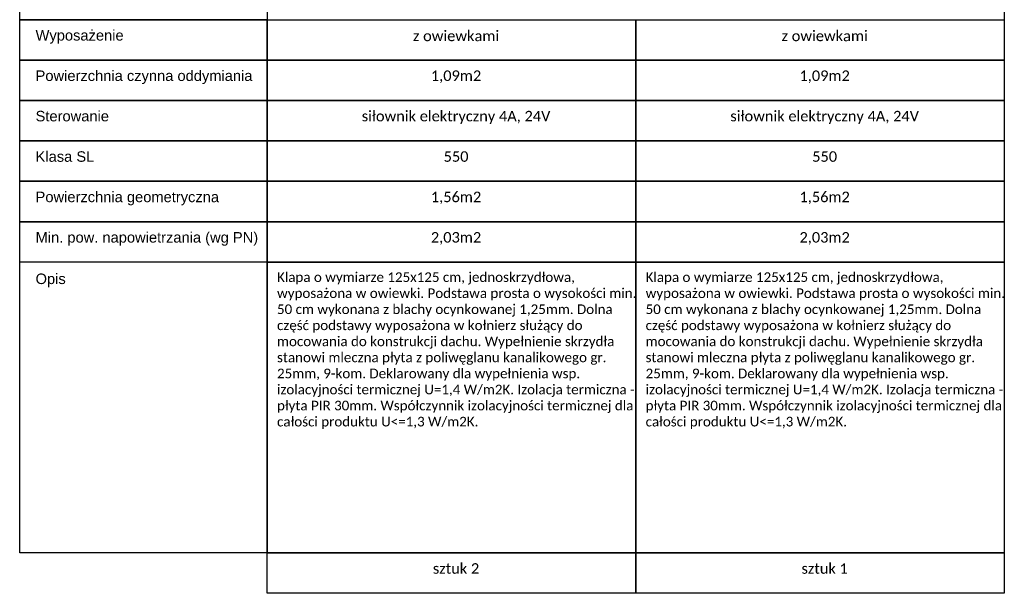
# Model space of a CAD drawing. Header units: millimetres. Extents: x 3270 to 4395, y 1975 to 3283.
# Tile 1 of 3: x 3270 to 4395, y 1975 to 2630. Entities that reach past the tile are written whole.
import ezdxf

# ---------------------------------------------------------------- set-up
doc = ezdxf.new("R2010")
doc.units = ezdxf.units.MM
doc.layers.add('DESCR', color=43, linetype='Continuous')
doc.styles.get("Standard").update_dxf_attribs({"font": 'arial.ttf'})

msp = doc.modelspace()

# ---------------------------------------------------------------- linework, layer by layer
at = {"layer": 'DESCR'}
for points in [[(3269.89, 3218.62), (4394.91, 3218.62), (4394.91, 2020.66), (3269.89, 2020.66)], [(3269.89, 2675.87), (3552.58, 2675.87), (3552.58, 2629.71), (3269.89, 2629.71)], [(3269.89, 2629.71), (3552.58, 2629.71), (3552.58, 2583.55), (3269.89, 2583.55)], [(3552.58, 2629.71), (3973.74, 2629.71), (3973.74, 2583.55), (3552.58, 2583.55)], [(3973.74, 2629.71), (4394.91, 2629.71), (4394.91, 2583.55), (3973.74, 2583.55)], [(3269.89, 2583.55), (3552.58, 2583.55), (3552.58, 2537.4), (3269.89, 2537.4)], [(3552.58, 2583.55), (3973.74, 2583.55), (3973.74, 2537.4), (3552.58, 2537.4)], [(3973.74, 2583.55), (4394.91, 2583.55), (4394.91, 2537.4), (3973.74, 2537.4)], [(3269.89, 2537.4), (3552.58, 2537.4), (3552.58, 2491.24), (3269.89, 2491.24)], [(3552.58, 2537.4), (3973.74, 2537.4), (3973.74, 2491.24), (3552.58, 2491.24)], [(3973.74, 2537.4), (4394.91, 2537.4), (4394.91, 2491.24), (3973.74, 2491.24)], [(3269.89, 2491.24), (3552.58, 2491.24), (3552.58, 2445.08), (3269.89, 2445.08)], [(3552.58, 2491.24), (3973.74, 2491.24), (3973.74, 2445.08), (3552.58, 2445.08)], [(3973.74, 2491.24), (4394.91, 2491.24), (4394.91, 2445.08), (3973.74, 2445.08)], [(3269.89, 2445.08), (3552.58, 2445.08), (3552.58, 2398.93), (3269.89, 2398.93)], [(3552.58, 2445.08), (3973.74, 2445.08), (3973.74, 2398.93), (3552.58, 2398.93)], [(3973.74, 2445.08), (4394.91, 2445.08), (4394.91, 2398.93), (3973.74, 2398.93)], [(3269.89, 2398.93), (3552.58, 2398.93), (3552.58, 2352.77), (3269.89, 2352.77)], [(3552.58, 2398.93), (3973.74, 2398.93), (3973.74, 2352.77), (3552.58, 2352.77)], [(3973.74, 2398.93), (4394.91, 2398.93), (4394.91, 2352.77), (3973.74, 2352.77)], [(3552.58, 2352.77), (3973.74, 2352.77), (3973.74, 2020.66), (3552.58, 2020.66)], [(3973.74, 2352.77), (4394.91, 2352.77), (4394.91, 2020.66), (3973.74, 2020.66)], [(3552.58, 2020.66), (3973.74, 2020.66), (3973.74, 1974.5), (3552.58, 1974.5)], [(3973.74, 2020.66), (4394.91, 2020.66), (4394.91, 1974.5), (3973.74, 1974.5)]]:
    msp.add_lwpolyline(points, close=True, dxfattribs=at)
msp.add_lwpolyline([(3552.58, 2352.77), (3552.58, 2020.66)], dxfattribs=at)

# ---------------------------------------------------------------- texts
at = {"attachment_point": 1}
for s, insert, char_height, width in [('\\pxql;{\\fArial|b0|i0|c238|p0;Wyposażenie}', (3288.04, 2617.89), 12, 397.0186), ('\\pxqc;{\\fCalibri|b0|i0|c238|p0;z owiewkami}', (3569.96, 2617.19), 12, 397.0186), ('\\pxqc;{\\fCalibri|b0|i0|c238|p0;z owiewkami}', (3991.13, 2617.19), 12, 397.0186), ('\\pxql;{\\fArial|b0|i0|c238|p0;Powierzchnia czynna oddymiania}', (3288.04, 2571.74), 12, 397.0186), ('\\pxqc;{\\fCalibri|b0|i0|c238|p0;1,09m2}', (3569.96, 2571.74), 12, 397.0186), ('\\pxqc;{\\fCalibri|b0|i0|c238|p0;1,09m2}', (3991.13, 2571.74), 12, 397.0186), ('\\pxql;{\\fArial|b0|i0|c238|p0;Sterowanie}', (3288.04, 2525.58), 12, 397.0186), ('\\pxqc;{\\fCalibri|b0|i0|c238|p0;siłownik elektryczny 4A, 24V}', (3569.96, 2525.58), 12, 397.0186), ('\\pxqc;{\\fCalibri|b0|i0|c238|p0;siłownik elektryczny 4A, 24V}', (3991.13, 2525.58), 12, 397.0186), ('\\pxql;{\\fArial|b0|i0|c238|p0;Klasa SL}', (3288.04, 2479.42), 12, 397.0186), ('\\pxqc;{\\fCalibri|b0|i0|c238|p0;550}', (3569.96, 2479.42), 12, 397.0186), ('\\pxqc;{\\fCalibri|b0|i0|c238|p0;550}', (3991.13, 2479.42), 12, 397.0186), ('\\pxql;{\\fArial|b0|i0|c238|p0;Powierzchnia geometryczna}', (3288.04, 2433.27), 12, 397.0186), ('\\pxqc;{\\fCalibri|b0|i0|c238|p0;1,56m2}', (3569.96, 2433.27), 12, 397.0186), ('\\pxqc;{\\fCalibri|b0|i0|c238|p0;1,56m2}', (3991.13, 2433.27), 12, 397.0186), ('\\pxql;{\\fArial|b0|i0|c238|p0;Min. pow. napowietrzania (wg PN)}', (3288.04, 2387.11), 12, 397.0186), ('\\pxqc;{\\fCalibri|b0|i0|c238|p0;2,03m2}', (3569.96, 2387.11), 12, 397.0186), ('\\pxqc;{\\fCalibri|b0|i0|c238|p0;2,03m2}', (3991.13, 2387.11), 12, 397.0186), ('\\pxql;{\\fArial|b0|i0|c238|p0;Opis}', (3288.04, 2339.74), 12, 397.0186), ('\\pxql;{\\fCalibri|b0|i0|c238|p34;Klapa o wymiarze 125x125 cm, jednoskrzydłowa, wyposażona w owiewki. Podstawa prosta o wysokości min. 50 cm wykonana z blachy ocynkowanej 1,25mm. Dolna część podstawy wyposażona w kołnierz służący do mocowania do konstrukcji dachu. Wypełnienie skrzydła stanowi mleczna płyta z poliwęglanu kanalikowego gr. 25mm, 9-kom. Deklarowany dla wypełnienia wsp. izolacyjności termicznej U=1,4 W/m2K. Izolacja termiczna - płyta PIR 30mm. Współczynnik izolacyjności termicznej dla całości produktu U<=1,3 W/m2K. }', (3563.91, 2341.14), 11, 410.7645), ('\\pxql;{\\fCalibri|b0|i0|c238|p34;Klapa o wymiarze 125x125 cm, jednoskrzydłowa, wyposażona w owiewki. Podstawa prosta o wysokości min. 50 cm wykonana z blachy ocynkowanej 1,25mm. Dolna część podstawy wyposażona w kołnierz służący do mocowania do konstrukcji dachu. Wypełnienie skrzydła stanowi mleczna płyta z poliwęglanu kanalikowego gr. 25mm, 9-kom. Deklarowany dla wypełnienia wsp. izolacyjności termicznej U=1,4 W/m2K. Izolacja termiczna - płyta PIR 30mm. Współczynnik izolacyjności termicznej dla całości produktu U<=1,3 W/m2K. }', (3985.07, 2341.14), 11, 410.7645), ('\\pxqc;{\\fCalibri|b0|i0|c238|p34;sztuk 2}', (3569.96, 2008.84), 12, 397.0186), ('\\pxqc;{\\fCalibri|b0|i0|c238|p34;sztuk 1}', (3991.13, 2008.84), 12, 397.0186)]:
    msp.add_mtext(s, dxfattribs=dict(at, insert=insert, char_height=char_height, width=width))

doc.saveas('drawing.dxf')
